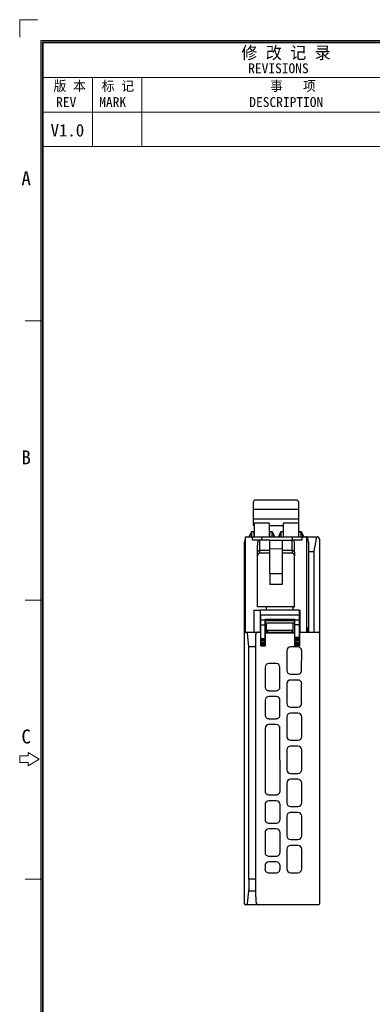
# Model space of a CAD drawing. Header units: millimetres. Extents: x 0 to 427, y 0 to 299.
# Tile 8 of 25: x 0 to 71, y 100 to 299. Entities that reach past the tile are written whole.
import ezdxf
from ezdxf.enums import TextEntityAlignment as Align

# ---------------------------------------------------------------- set-up
doc = ezdxf.new("R2010")
doc.units = ezdxf.units.MM
doc.header["$LTSCALE"] = 23.1
doc.header["$MEASUREMENT"] = 0
for name, color, linetype, lineweight in [('Layer0000', 7, 'Continuous', 25), ('粗实线', 7, 'Continuous', 30), ('细实线层', 7, 'Continuous', 18)]:
    doc.layers.add(name, color=color, linetype=linetype, lineweight=lineweight)
doc.styles.add('鸿蒙CAD', font='txt')

# ---------------------------------------------------------------- blocks, each defined once
blk = doc.blocks.new('Plastic_A3')
at = {"layer": '细实线层'}
for p, q in [((225.46, 633.8), (225.46, 630.27)), ((225.46, 633.8), (229, 633.8)), ((229.71, 338.7), (229.71, 629.56)), ((229.71, 629.56), (648.26, 629.56)), ((229.93, 338.92), (229.93, 629.33)), ((229.93, 629.33), (648.03, 629.33)), ((230.16, 339.15), (230.16, 629.11)), ((230.16, 629.11), (647.81, 629.11)), ((230.16, 622.11), (330.16, 622.11)), ((240.16, 608.11), (240.16, 622.11)), ((250.16, 608.11), (250.16, 622.11)), ((230.16, 615.11), (330.16, 615.11)), ((230.16, 608.11), (330.16, 608.11)), ((229.93, 572.83), (226.54, 572.83)), ((229.93, 516.33), (226.54, 516.33)), ((225.41, 484.81), (225.41, 483.45)), ((227.11, 484.81), (225.41, 484.81)), ((227.11, 485.49), (227.11, 484.81)), ((229.37, 484.13), (227.11, 485.49)), ((225.41, 483.45), (227.11, 483.45)), ((227.11, 482.77), (229.37, 484.13)), ((227.11, 483.45), (227.11, 482.77)), ((229.93, 459.83), (226.54, 459.83))]:
    blk.add_line(p, q, dxfattribs=at)
at = {"layer": '细实线层', "style": '鸿蒙CAD'}
for s, height, p in [('REVISIONS', 2, (271.68, 622.96)), ('REV', 2, (232.79, 616.13)), ('MARK', 2, (241.51, 616.13)), ('DESCRIPTION', 2, (271.9, 616.13)), ('A', 2.82, (225.76, 600.29)), ('B', 2.82, (225.76, 543.79)), ('C', 2.82, (225.76, 487.29))]:
    blk.add_text(s, height=height, dxfattribs=at).set_placement(p)
at = {"layer": '细实线层', "attachment_point": 7, "style": '鸿蒙CAD'}
for s, insert, char_height, width in [('修 改 记 录', (270.29, 625.59), 2.5, 21.9821), ('版 本', (232.26, 619.17), 2, 9.8795), ('标 记', (242.02, 619.17), 2, 9.692), ('事   项', (276.09, 619.17), 2, 14.2946)]:
    blk.add_mtext(s, dxfattribs=dict(at, insert=insert, char_height=char_height, width=width))
at = {"layer": '细实线层', "style": '鸿蒙CAD'}
for tag, p in [('V1.0', (231.67, 610.16)), ('XXXN', (538.26, 343))]:
    blk.add_attdef(tag, p, '', height=2.5, dxfattribs=at)
for tag, height, p in [('XXXE', 2.5, (540.24, 365.07)), ('XXXC', 2.5, (573.27, 365.07)), ('XXXA', 2.5, (624.03, 365.07)), ('XXXG', 2.5, (497.76, 358.07)), ('XXXK', 2, (514.01, 357.04)), ('mm', 2.5, (540.24, 358.07)), ('XXXD', 2.5, (573.27, 358.07)), ('XXXB', 2.5, (624.03, 358.07)), ('XXXM', 2.5, (501.13, 341.19))]:
    blk.add_attdef(tag, text='', height=height, dxfattribs=at).set_placement(p, align=Align.CENTER)
blk.add_attdef('XXXJ', text='', height=2.5, dxfattribs=at).set_placement((503.31, 352.09), align=Align.MIDDLE_RIGHT)

msp = doc.modelspace()

# ---------------------------------------------------------------- linework, layer by layer
at = {"layer": 'Layer0000', "color": 7, "linetype": 'Continuous', "lineweight": 25}
for p, q in [((47.305, 201.587), (47.305, 200.187)), ((56.005, 202.088), (47.805, 202.088)), ((56.505, 200.188), (56.505, 201.588)), ((56.505, 200.188), (47.305, 200.187)), ((47.305, 200.187), (47.305, 198.202)), ((56.505, 198.203), (56.505, 200.188)), ((56.505, 198.203), (47.305, 198.202)), ((47.305, 198.202), (47.305, 197.236)), ((47.557, 194.665), (47.556, 197.365)), ((47.656, 197.465), (50.456, 197.465)), ((50.556, 197.365), (50.557, 194.665)), ((53.457, 194.666), (53.456, 197.366)), ((53.556, 197.466), (56.356, 197.466)), ((56.456, 197.366), (56.457, 194.666)), ((56.505, 197.237), (56.505, 198.203)), ((46.927, 195.615), (46.378, 194.665)), ((47.013, 195.565), (46.493, 194.665)), ((47.094, 195.665), (47.013, 195.665)), ((47.041, 195.565), (47.013, 195.565)), ((47.041, 194.665), (47.041, 195.565)), ((47.356, 195.665), (47.094, 195.665)), ((47.305, 197.236), (47.305, 197.087)), ((47.305, 197.087), (47.305, 197.016)), ((47.305, 197.016), (47.305, 196.998)), ((47.305, 196.998), (47.556, 196.998)), ((47.556, 196.998), (47.305, 196.998)), ((47.453, 195.565), (47.455, 194.665)), ((53.456, 196.888), (50.556, 196.888)), ((50.656, 194.665), (50.658, 195.565)), ((51.017, 195.665), (50.756, 195.665)), ((51.092, 195.665), (51.017, 195.665)), ((51.092, 195.565), (51.07, 195.565)), ((51.07, 195.565), (51.07, 194.665)), ((51.092, 195.565), (51.507, 194.665)), ((51.182, 195.607), (51.617, 194.665)), ((52.829, 195.607), (52.394, 194.665)), ((52.919, 195.566), (52.504, 194.665)), ((52.994, 195.666), (52.919, 195.666)), ((52.941, 195.566), (52.919, 195.566)), ((52.941, 194.666), (52.941, 195.566)), ((53.256, 195.666), (52.994, 195.666)), ((53.353, 195.566), (53.355, 194.666)), ((56.456, 196.999), (56.505, 196.999)), ((56.505, 196.999), (56.456, 196.999)), ((56.505, 197.088), (56.505, 197.237)), ((56.505, 197.017), (56.505, 197.088)), ((56.505, 196.999), (56.505, 197.017)), ((56.557, 194.666), (56.558, 195.566)), ((56.97, 195.566), (56.561, 195.566)), ((56.992, 195.666), (56.655, 195.666)), ((56.992, 195.566), (56.97, 195.566)), ((56.97, 195.566), (56.97, 194.666)), ((56.992, 195.566), (57.407, 194.666)), ((57.082, 195.608), (57.517, 194.666)), ((45.507, 193.465), (45.656, 194.061)), ((45.507, 192.505), (45.507, 193.465)), ((45.656, 194.365), (45.658, 175.365)), ((45.956, 194.665), (47.28, 194.665)), ((45.956, 194.665), (45.963, 194.665)), ((47.156, 193.973), (47.156, 194.365)), ((49.068, 193.973), (47.156, 193.973)), ((47.28, 194.665), (49.28, 194.665)), ((47.556, 194.685), (47.455, 194.685)), ((48.656, 191.906), (48.656, 193.973)), ((49.068, 193.973), (49.068, 194.365)), ((49.28, 193.973), (49.068, 193.973)), ((49.28, 194.665), (55.031, 194.666)), ((50.656, 193.973), (49.28, 193.973)), ((50.656, 193.973), (53.156, 193.974)), ((50.656, 192.173), (50.656, 193.973)), ((53.156, 193.974), (53.156, 192.174)), ((53.156, 193.974), (55.031, 193.974)), ((55.031, 194.666), (57.031, 194.666)), ((55.244, 193.974), (55.031, 193.974)), ((55.156, 191.907), (55.156, 193.974)), ((55.244, 193.974), (55.244, 194.366)), ((57.156, 193.974), (55.244, 193.974)), ((56.555, 194.685), (56.456, 194.685)), ((57.031, 194.666), (57.856, 194.666)), ((57.156, 194.366), (57.156, 193.974)), ((57.872, 194.666), (57.988, 194.666)), ((57.988, 194.666), (58.051, 194.666)), ((58.052, 194.666), (60.225, 194.657)), ((58.158, 175.366), (58.156, 194.366)), ((58.244, 194.515), (58.501, 193.489)), ((58.558, 175.366), (58.557, 193.353)), ((60.014, 194.383), (59.758, 192.674)), ((60.707, 194.166), (60.707, 192.579)), ((45.656, 192.505), (45.507, 192.505)), ((45.507, 192.455), (45.507, 192.505)), ((45.508, 175.165), (45.507, 192.455)), ((45.507, 192.455), (45.656, 192.447)), ((48.156, 191.517), (48.156, 192.974)), ((48.156, 190.793), (48.156, 191.517)), ((48.656, 191.34), (48.656, 191.906)), ((48.656, 191.906), (50.656, 191.906)), ((53.156, 192.174), (50.656, 192.173)), ((50.656, 187.173), (50.656, 192.173)), ((53.156, 192.174), (53.156, 187.174)), ((53.156, 191.907), (55.156, 191.907)), ((55.156, 191.907), (55.156, 191.341)), ((55.656, 191.518), (55.656, 192.975)), ((55.656, 191.518), (55.656, 190.794)), ((58.557, 191.666), (59.607, 191.666)), ((59.607, 191.666), (59.748, 192.608)), ((59.608, 175.366), (59.607, 191.666)), ((59.758, 192.674), (59.748, 192.608)), ((60.707, 192.579), (60.708, 175.194)), ((48.157, 183.061), (48.156, 190.793)), ((50.656, 191.34), (48.656, 191.34)), ((55.156, 191.341), (53.156, 191.341)), ((55.657, 183.062), (55.656, 190.794)), ((53.156, 187.174), (50.656, 187.173)), ((50.656, 187.173), (50.657, 184.981)), ((53.156, 187.174), (53.157, 184.981)), ((53.157, 184.981), (50.657, 184.981)), ((48.157, 181.71), (48.157, 183.061)), ((48.157, 180.465), (48.157, 181.71)), ((55.657, 181.71), (55.657, 183.062)), ((55.657, 180.466), (55.657, 181.71)), ((47.407, 179.765), (47.408, 175.365)), ((47.407, 179.765), (48.807, 179.765)), ((49.956, 180.465), (48.157, 180.465)), ((48.758, 175.365), (48.757, 179.765)), ((48.807, 179.865), (56.634, 179.866)), ((48.807, 179.365), (48.807, 179.865)), ((49.956, 180.446), (49.956, 180.465)), ((55.407, 180.447), (49.956, 180.446)), ((49.956, 179.865), (49.956, 180.446)), ((55.407, 180.447), (55.407, 180.466)), ((55.407, 180.466), (55.657, 180.466)), ((55.407, 179.865), (55.407, 180.447)), ((56.636, 179.366), (56.634, 179.866)), ((56.634, 179.766), (56.807, 179.766)), ((56.808, 175.366), (56.807, 179.766)), ((48.807, 178.874), (48.757, 178.961)), ((48.807, 178.716), (48.807, 179.365)), ((48.807, 178.716), (48.821, 178.865)), ((48.808, 175.365), (48.807, 178.716)), ((48.821, 178.865), (56.639, 178.866)), ((48.831, 177.865), (48.829, 178.365)), ((48.836, 177.846), (48.831, 177.865)), ((48.831, 177.865), (49.686, 177.865)), ((48.836, 177.846), (49.676, 177.847)), ((49.686, 177.865), (49.676, 177.847)), ((49.686, 177.939), (55.708, 177.939)), ((49.686, 177.865), (49.686, 177.939)), ((49.717, 177.876), (49.686, 177.939)), ((49.717, 177.876), (55.677, 177.877)), ((55.671, 177.608), (49.723, 177.607)), ((49.723, 177.577), (49.723, 177.607)), ((55.671, 177.608), (55.671, 177.578)), ((55.708, 177.939), (55.677, 177.877)), ((55.708, 177.939), (55.708, 177.866)), ((55.708, 177.866), (56.636, 177.866)), ((55.708, 177.866), (55.717, 177.847)), ((55.717, 177.847), (56.626, 177.847)), ((56.636, 177.866), (56.626, 177.847)), ((56.633, 178.366), (56.636, 177.866)), ((56.639, 178.866), (56.636, 179.366)), ((56.658, 175.366), (56.639, 178.866)), ((48.757, 177.287), (48.802, 177.368)), ((48.866, 174.065), (48.85, 176.847)), ((48.85, 176.847), (49.66, 176.847)), ((49.66, 176.847), (49.66, 174.065)), ((49.736, 175.365), (49.736, 177.065)), ((49.956, 177.065), (49.736, 177.065)), ((55.407, 177.17), (49.956, 177.169)), ((49.956, 175.695), (49.956, 177.169)), ((55.408, 175.695), (49.956, 175.695)), ((50.008, 175.365), (50.008, 175.645)), ((50.058, 175.564), (50.058, 175.365)), ((55.408, 175.695), (55.407, 177.17)), ((55.658, 177.066), (55.407, 177.065)), ((55.658, 177.066), (55.658, 175.366)), ((55.735, 174.266), (55.734, 176.847)), ((56.615, 176.847), (55.734, 176.847)), ((56.615, 176.847), (56.629, 174.266)), ((58.289, 176.216), (58.158, 176.214)), ((58.309, 176.216), (58.289, 176.216)), ((58.308, 175.366), (58.309, 176.216)), ((58.508, 176.017), (58.508, 175.366)), ((45.508, 175.165), (45.508, 175.129)), ((45.51, 125.337), (45.508, 175.129)), ((45.691, 175.364), (45.867, 175.365)), ((45.867, 175.365), (45.958, 175.365)), ((45.958, 175.365), (47.408, 175.365)), ((46.408, 172.365), (46.131, 175.128)), ((47.408, 175.365), (48.3, 175.365)), ((47.808, 172.365), (47.801, 174.864)), ((48.3, 175.365), (48.808, 175.365)), ((48.808, 175.365), (48.841, 175.332)), ((48.856, 173.565), (48.849, 174.832)), ((48.859, 173.065), (48.856, 173.565)), ((48.863, 173.265), (48.861, 173.565)), ((48.861, 173.565), (48.864, 173.565)), ((48.864, 173.765), (48.863, 174.065)), ((48.863, 174.065), (48.866, 174.065)), ((48.864, 173.765), (49.667, 173.765)), ((48.864, 173.565), (49.67, 173.565)), ((48.866, 174.065), (49.66, 174.065)), ((49.66, 174.065), (49.667, 174.065)), ((49.667, 174.065), (49.667, 173.765)), ((49.67, 173.565), (49.675, 173.565)), ((49.675, 173.565), (49.676, 173.265)), ((55.708, 175.118), (49.686, 175.118)), ((49.686, 175.118), (49.686, 172.565)), ((49.736, 175.365), (49.689, 175.318)), ((49.689, 175.318), (55.705, 175.318)), ((49.736, 175.365), (55.658, 175.366)), ((55.658, 175.366), (55.705, 175.318)), ((55.708, 172.566), (55.708, 175.118)), ((55.719, 173.266), (55.719, 173.566)), ((55.719, 173.566), (55.724, 173.566)), ((56.643, 173.566), (55.724, 173.566)), ((55.728, 173.766), (55.728, 174.066)), ((55.728, 174.066), (55.731, 174.066)), ((56.638, 173.766), (55.728, 173.766)), ((56.633, 174.066), (55.731, 174.066)), ((56.629, 174.266), (55.735, 174.266)), ((56.633, 174.066), (56.637, 174.066)), ((56.637, 174.066), (56.638, 173.766)), ((56.643, 173.566), (56.648, 173.566)), ((56.648, 173.566), (56.65, 173.266)), ((56.65, 175.166), (56.661, 173.066)), ((56.652, 175.366), (60.208, 175.366)), ((60.208, 175.366), (60.508, 175.366)), ((60.647, 175.309), (60.644, 175.312)), ((60.656, 175.301), (60.65, 175.312)), ((60.708, 175.161), (60.711, 120.368)), ((46.41, 125.313), (46.408, 172.365)), ((47.808, 172.365), (46.408, 172.365)), ((47.81, 125.313), (47.808, 172.365)), ((48.861, 172.565), (48.859, 173.065)), ((48.863, 172.765), (48.861, 173.065)), ((48.861, 173.065), (48.862, 173.065)), ((48.861, 172.565), (48.862, 172.565)), ((48.862, 173.065), (49.679, 173.065)), ((48.862, 172.565), (49.684, 172.565)), ((48.863, 173.265), (49.676, 173.265)), ((48.863, 172.765), (49.681, 172.765)), ((49.679, 173.065), (49.681, 173.065)), ((49.681, 173.065), (49.681, 172.765)), ((49.684, 172.565), (49.686, 172.565)), ((54.108, 171.602), (54.108, 167.602)), ((56.358, 172.352), (54.858, 172.352)), ((55.708, 172.566), (55.71, 172.566)), ((56.662, 172.566), (55.71, 172.566)), ((55.714, 172.766), (55.714, 173.066)), ((55.714, 173.066), (55.715, 173.066)), ((56.657, 172.766), (55.714, 172.766)), ((56.654, 173.066), (55.715, 173.066)), ((56.65, 173.266), (55.719, 173.266)), ((56.654, 173.066), (56.656, 173.066)), ((56.656, 173.066), (56.657, 172.766)), ((56.661, 173.066), (56.664, 172.566)), ((56.662, 172.566), (56.664, 172.566)), ((57.108, 167.602), (57.112, 171.605)), ((49.705, 168.251), (49.703, 164.251)), ((51.958, 169.004), (50.458, 169.004)), ((52.713, 164.251), (52.711, 168.251)), ((54.858, 166.852), (56.358, 166.852)), ((56.358, 165.652), (54.858, 165.652)), ((50.458, 163.496), (51.958, 163.496)), ((54.108, 164.902), (54.108, 160.902)), ((57.108, 160.902), (57.108, 164.902)), ((49.702, 161.551), (49.7, 158.579)), ((51.958, 162.308), (50.458, 162.308)), ((52.717, 158.579), (52.715, 161.551)), ((54.858, 160.152), (56.358, 160.152)), ((50.459, 157.82), (51.959, 157.82)), ((54.109, 158.202), (54.109, 154.202)), ((56.358, 158.952), (54.858, 158.952)), ((57.109, 154.202), (57.109, 158.202)), ((49.699, 155.859), (49.692, 143.159)), ((51.959, 156.618), (50.459, 156.618)), ((52.726, 143.159), (52.719, 155.859)), ((54.109, 151.502), (54.109, 147.502)), ((54.859, 153.452), (56.359, 153.452)), ((56.359, 152.252), (54.859, 152.252)), ((57.109, 147.502), (57.109, 151.502)), ((54.859, 146.752), (56.359, 146.752)), ((56.359, 145.552), (54.859, 145.552)), ((54.109, 144.802), (54.109, 140.802)), ((57.109, 140.802), (57.109, 144.802)), ((50.459, 142.391), (51.959, 142.392)), ((49.691, 140.439), (49.69, 137.451)), ((51.959, 141.207), (50.459, 141.207)), ((52.73, 137.451), (52.728, 140.439)), ((54.859, 140.052), (56.359, 140.052)), ((54.11, 138.102), (54.11, 134.102)), ((56.36, 138.852), (54.86, 138.852)), ((57.11, 134.102), (57.11, 138.102)), ((50.46, 136.681), (51.96, 136.681)), ((49.688, 134.751), (49.686, 130.751)), ((51.96, 135.522), (50.46, 135.522)), ((52.734, 130.751), (52.731, 134.751)), ((54.86, 133.352), (56.36, 133.352)), ((56.36, 132.152), (54.86, 132.152)), ((50.46, 129.977), (51.96, 129.977)), ((54.11, 131.402), (54.11, 127.402)), ((57.11, 127.402), (57.11, 131.402)), ((49.685, 128.051), (49.685, 127.401)), ((51.96, 128.826), (50.46, 128.826)), ((52.736, 127.401), (52.735, 128.051)), ((50.46, 126.625), (51.96, 126.625)), ((54.86, 126.652), (56.36, 126.652)), ((45.51, 120.665), (45.51, 125.337)), ((47.81, 125.313), (46.41, 125.313)), ((46.41, 125.313), (46.411, 123.165)), ((47.852, 122.882), (47.81, 125.313)), ((46.134, 120.402), (46.382, 122.882)), ((46.382, 122.882), (46.411, 123.165)), ((47.852, 122.882), (46.382, 122.882)), ((47.886, 120.656), (47.852, 122.882)), ((45.51, 120.365), (45.51, 120.665)), ((45.796, 120.165), (45.71, 120.165)), ((45.929, 120.165), (45.797, 120.165)), ((48.384, 120.165), (45.929, 120.165)), ((48.448, 120.165), (48.384, 120.165)), ((48.951, 120.165), (48.448, 120.165)), ((60.516, 120.166), (48.951, 120.165)), ((60.611, 120.166), (60.516, 120.166))]:
    msp.add_line(p, q, dxfattribs=at)
for centre, radius, start, end in [((47.805, 201.588), 0.5, 90.00598, 180.00598), ((56.005, 201.588), 0.5, 0.00598, 90.00576), ((47.656, 197.365), 0.1, 90.00559, 180.00598), ((50.456, 197.365), 0.1, 0.00598, 90.00598), ((53.556, 197.366), 0.1, 90.00559, 180.00598), ((56.356, 197.366), 0.1, 0.00598, 90.00598), ((47.013, 195.565), 0.1, 90.00129, 150.00363), ((47.125, 195.584), 0.0863, 111.1717, 193.11254), ((47.356, 195.565), 0.1, 0.05365, 90.00598), ((50.756, 195.565), 0.1, 90.00598, 179.99536), ((50.986, 195.585), 0.0863, 346.8963, 68.82094), ((51.092, 195.565), 0.1, 24.79529, 90.00129), ((52.919, 195.566), 0.1, 90.00129, 155.2127), ((53.025, 195.585), 0.0863, 111.17187, 193.11254), ((53.256, 195.566), 0.1, 0.05371, 90.00598), ((56.656, 195.566), 0.1, 90.00461, 179.82953), ((57.101, 195.57), 0.131, 146.60759, 181.71672), ((56.982, 195.669), 0.0281, 289.7842, 351.17019), ((56.992, 195.566), 0.1, 79.52491, 89.88587), ((56.992, 195.566), 0.1, 24.79532, 79.52812), ((45.955, 194.365), 0.3, 89.96653, 180.00598), ((52.519, 192.993), 4.363, 167.02377, 180.25052), ((49.333, 194.403), 0.268, 101.42784, 188.0555), ((54.978, 194.403), 0.268, 351.95656, 78.58433), ((51.503, 193.02), 4.153, 359.37486, 13.27288), ((57.856, 194.366), 0.3, 0.00598, 90.00598), ((58.051, 194.467), 0.199, 14.0374, 89.99544), ((58.308, 193.441), 0.199, 0.00299, 14.03739), ((58.407, 193.353), 0.15, 0.00299, 47.61933), ((60.314, 194.376), 0.295, 107.6202, 178.79936), ((60.207, 194.166), 0.5, 53.46034, 87.87153), ((60.207, 194.166), 0.5, 0.00262, 53.13311), ((48.607, 191.453), 0.456, 83.82901, 171.90989), ((55.205, 191.453), 0.456, 8.14907, 96.13569), ((48.68, 190.816), 0.525, 92.65189, 182.47829), ((55.134, 190.819), 0.522, 357.2691, 87.63118), ((34.501, 178.409), 14.328, 359.82396, 1.82369), ((17.817, 176.91), 31.033, 359.88397, 1.72937), ((65.185, 177.086), 15.527, 177.19289, 180.88185), ((46.041, 177.655), 3.682, 359.25463, 3.44454), ((55.876, 177.478), 6.153, 179.07527, 183.84558), ((49.519, 177.478), 6.152, 356.15977, 0.93085), ((59.352, 177.656), 3.682, 176.56086, 180.75148), ((40.212, 177.085), 15.525, 359.12398, 2.81356), ((72.134, 177.168), 15.523, 177.49241, 181.18218), ((63.799, 178.528), 7.168, 177.30398, 181.30209), ((50.456, 175.865), 0.5, 199.95611, 270.00329), ((54.908, 175.866), 0.5, 270.00628, 340.05605), ((58.309, 176.017), 0.199, 1.33284, 90.00292), ((45.708, 175.165), 0.2, 94.86921, 180.00299), ((45.88, 175.122), 0.252, 1.32739, 72.1248), ((48.3, 174.866), 0.499, 90.00939, 180.21549), ((34.226, 174.872), 14.623, 359.83981, 1.79915), ((43.136, 173.683), 5.729, 358.82354, 0.8238), ((52.534, 173.715), 2.868, 179.00429, 183.00152), ((52.671, 175.167), 2.986, 177.10111, 180.9396), ((52.723, 175.167), 2.985, 359.06622, 2.90536), ((52.861, 173.715), 2.867, 357.00396, 1.00186), ((52.868, 174.215), 2.867, 357.00396, 1.00186), ((59.498, 174.231), 2.87, 179.3054, 183.29983), ((59.507, 173.731), 2.869, 179.30471, 183.3009), ((59.516, 175.231), 2.867, 177.30384, 181.30212), ((60.508, 175.166), 0.2, 47.00964, 89.81075), ((60.508, 175.166), 0.2, 8.04153, 42.31161), ((60.504, 175.166), 0.203, 0.03988, 7.94785), ((43.134, 173.183), 5.729, 358.82354, 0.8238), ((43.134, 172.683), 5.729, 358.82354, 0.8238), ((52.543, 173.215), 2.868, 179.00429, 183.00152), ((52.548, 172.715), 2.868, 179.00429, 183.00152), ((54.859, 171.6), 0.752, 90.12594, 179.88085), ((52.847, 172.715), 2.867, 357.00396, 1.00186), ((52.852, 173.215), 2.867, 357.00396, 1.00186), ((56.356, 171.6), 0.752, 0.33905, 89.88005), ((59.518, 173.231), 2.869, 179.30471, 183.30089), ((59.526, 172.731), 2.869, 179.30471, 183.30089), ((50.458, 168.251), 0.753, 90.00299, 179.97146), ((51.958, 168.251), 0.753, 0.03452, 90.00298), ((54.86, 167.603), 0.752, 180.12399, 269.88199), ((56.356, 167.603), 0.752, 270.12399, 359.88154), ((54.86, 164.9), 0.752, 90.12582, 179.88093), ((56.357, 164.9), 0.752, 0.12545, 89.88016), ((50.458, 164.251), 0.755, 179.97145, 270.00298), ((51.958, 164.251), 0.755, 270.00299, 0.03453), ((50.458, 161.551), 0.757, 90.00299, 179.97146), ((51.958, 161.551), 0.757, 0.03452, 90.00298), ((54.86, 160.903), 0.752, 180.12392, 269.88206), ((56.357, 160.903), 0.752, 270.1335, 359.87213), ((50.459, 158.578), 0.758, 179.97145, 270.00298), ((51.959, 158.578), 0.758, 270.00299, 0.03453), ((54.86, 158.2), 0.752, 90.12571, 179.88102), ((56.357, 158.2), 0.752, 0.12536, 89.88027), ((50.459, 155.858), 0.76, 90.00299, 179.97146), ((51.959, 155.858), 0.76, 0.03452, 90.00299), ((54.86, 154.203), 0.752, 180.12385, 269.88213), ((56.357, 154.203), 0.752, 270.13343, 359.87219), ((54.86, 151.5), 0.752, 90.1256, 179.88111), ((56.357, 151.5), 0.752, 0.12528, 89.88038), ((54.861, 147.503), 0.752, 180.12378, 269.8822), ((56.357, 147.503), 0.752, 270.13336, 359.87232), ((54.861, 144.8), 0.752, 90.12549, 179.88119), ((56.358, 144.8), 0.752, 0.12519, 89.88049), ((50.459, 143.158), 0.767, 179.97145, 270.00298), ((51.959, 143.158), 0.767, 270.003, 0.03453), ((50.459, 140.438), 0.768, 90.00301, 179.97146), ((51.959, 140.438), 0.768, 0.03452, 90.00298), ((54.861, 140.803), 0.752, 180.12371, 269.88226), ((56.358, 140.803), 0.752, 270.13329, 359.87233), ((54.861, 138.1), 0.752, 90.12538, 179.88128), ((56.358, 138.1), 0.752, 0.1251, 89.8806), ((50.46, 137.451), 0.77, 179.97145, 270.00298), ((51.96, 137.451), 0.77, 270.00301, 0.03453), ((50.46, 134.751), 0.771, 90.003, 179.97146), ((51.96, 134.751), 0.771, 0.03452, 90.00299), ((54.861, 134.103), 0.752, 180.12365, 269.88233), ((56.358, 134.103), 0.752, 270.13322, 359.8724), ((54.862, 131.4), 0.752, 90.12528, 179.88136), ((56.358, 131.4), 0.752, 0.12502, 89.88071), ((50.46, 130.751), 0.774, 179.97145, 270.00298), ((51.96, 130.751), 0.774, 270.00299, 0.03453), ((50.46, 128.051), 0.775, 90.00301, 179.97146), ((51.96, 128.051), 0.775, 0.03452, 90.00298), ((50.46, 127.401), 0.776, 179.97145, 270.00298), ((51.96, 127.401), 0.776, 270.00299, 0.03453), ((54.862, 127.403), 0.752, 180.12358, 269.8824), ((56.358, 127.403), 0.752, 270.13316, 359.87247), ((45.71, 120.365), 0.2, 180.00134, 270.00318), ((45.896, 120.401), 0.238, 277.8422, 0.25166), ((48.384, 120.664), 0.499, 180.84115, 270.03234), ((48.448, 120.665), 0.5, 261.65879, 270.00298), ((60.469, 120.36), 0.24, 306.03364, 353.02877), ((60.431, 120.371), 0.279, 351.75599, 359.36025)]:
    msp.add_arc(centre, radius, start, end, dxfattribs=at)
for points, weights in [([(47.305, 196.998), (47.305, 196.998), (47.305, 196.998)], [0.980878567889, 0.989784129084, 1]), ([(56.505, 196.999), (56.505, 196.999), (56.505, 196.999)], [1, 0.98978412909, 0.980878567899])]:
    msp.add_rational_spline(points, weights, degree=2, dxfattribs=at)
for points in [[(47.28, 194.665), (47.215, 194.665), (47.156, 194.539), (47.156, 194.365)], [(57.031, 194.666), (57.096, 194.666), (57.156, 194.54), (57.156, 194.366)]]:
    msp.add_open_spline(points, degree=3, dxfattribs=at)

# ---------------------------------------------------------------- block references
at = {"layer": '细实线层'}
ref = msp.add_blockref('Plastic_A3', (-225.393, -334.482), dxfattribs=at)
ref.add_attrib('V1.0', 'V1.0', dxfattribs={"layer": '粗实线', "height": 2.5, "style": '鸿蒙CAD'}).set_placement((6.276, 278.183), align=Align.TOP_LEFT)

doc.saveas('drawing.dxf')
